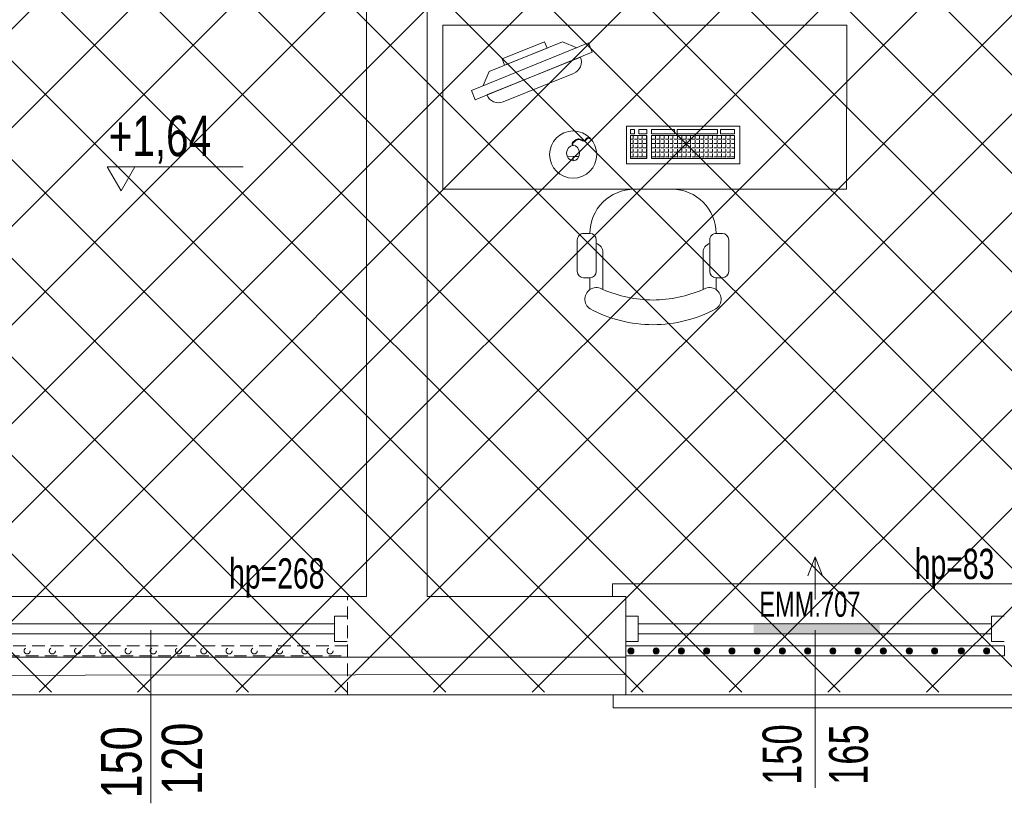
# Model space of a CAD drawing. Header units: millimetres. Extents: x 6354466 to 6508314, y -1889048 to -1342748.
# Tile 98 of 134: x 6418287 to 6422187, y -1661272 to -1658168. Entities that reach past the tile are written whole.
import ezdxf
from ezdxf.enums import TextEntityAlignment as Align

# ---------------------------------------------------------------- set-up
doc = ezdxf.new("R2010")
doc.units = ezdxf.units.MM
doc.linetypes.add('HIDDEN', pattern=[0.375, 0.25, -0.125])
for name, color, linetype, lineweight in [('L-2', 167, 'Continuous', 13), ('L-5', 152, 'Continuous', 9), ('L-HATCH', 252, 'Continuous', 5), ('L-hatch ociepl', 252, 'Continuous', 5), ('L-OKNA', 144, 'Continuous', 20), ('L-sanitarne', 142, 'Continuous', 9), ('L-TXT', 141, 'Continuous', 9), ('łóżka', 230, 'Continuous', 9)]:
    doc.layers.add(name, color=color, linetype=linetype, lineweight=lineweight)
doc.styles.add('100', font='cdmsimpl.shx', dxfattribs={"width": 0.7, "height": 100, "bigfont": 'cdmbigpl.shx'})
doc.styles.add('125', font='cdmsimpl.shx', dxfattribs={"width": 0.7, "height": 125})
doc.styles.add('SIMPLEX', font='cdmsimpl.shx', dxfattribs={"width": 0.7, "bigfont": 'cdmbigpl.shx'})
doc.linetypes.add('BATTING', pattern='A,0.00254,-2.54,[134,ltypeshp.shx,S=2.54,R=0,X=-2.54,Y=0],-5.08,[134,ltypeshp.shx,S=2.54,R=180,X=2.54,Y=0],-2.54', length=10.16254)

# ---------------------------------------------------------------- blocks, each defined once
blk = doc.blocks.new('STOLIK2')
h = blk.add_hatch()
h.set_pattern_fill('ANGLE', color=256, scale=0.25, style=0)
h.set_pattern_definition([(360, (-4499.488, 29427.6887), (-2e-16, -1.74625), [1.27, -0.47625]), (270, (-4499.488, 29427.6887), (-1.74625, 1e-16), [1.27, -0.47625])])
h.paths.add_polyline_path([(-130.91, 53.71), (-98.09, 53.71), (-98.09, 62.85), (-130.91, 62.85)])
h.paths.add_polyline_path([(-96.21, 62.85), (-89.68, 62.85), (-89.68, 53.71), (-96.21, 53.71)])
for p, q in [((-123.63, 114.71), (-123.63, 110)), ((-118.46, 114.66), (-118.46, 100.01)), ((-78.81, 114.66), (-78.81, 100.01)), ((-73.63, 110), (-73.63, 114.71)), ((-126.13, 110), (-123.63, 110)), ((-71.13, 110), (-73.63, 110)), ((-128.63, 107.5), (-128.63, 95)), ((-121.13, 107.5), (-121.13, 95)), ((-76.13, 107.5), (-76.13, 95)), ((-68.63, 107.5), (-68.63, 95)), ((-126.13, 92.5), (-123.63, 92.5)), ((-71.13, 92.5), (-73.63, 92.5)), ((-82.5, 75), (-67.5, 75)), ((-67.03, 63.7), (-66.98, 62.06)), ((-66.98, 62.06), (-69.24, 62)), ((-66.98, 62.06), (-64.73, 62.12)), ((-28.19, 39.5), (-74.53, 20.73)), ((-26.69, 35.8), (-28.19, 39.5)), ((-73.03, 17.02), (-26.69, 35.8)), ((-31.32, 33.92), (-33.69, 28.34)), ((-62.81, 16.54), (-33.69, 28.34)), ((-74.53, 20.73), (-73.03, 17.02)), ((-68.39, 18.9), (-62.81, 16.54))]:
    blk.add_line(p, q)
for points in [[(-15.34, 75), (-175.34, 75), (-175.34, 10), (-15.34, 10)], [(-133.01, 49.97), (-88.12, 49.97), (-88.12, 64.97), (-133.01, 64.97)], [(-130.91, 53.71), (-98.09, 53.71), (-98.09, 62.85), (-130.91, 62.85)], [(-96.21, 62.85), (-89.68, 62.85), (-89.68, 53.71), (-96.21, 53.71)], [(-66.58, 57.62), (-66.92, 57.61), (-66.9, 56.72), (-66.55, 56.73)], [(-125.34, 52.96), (-130.91, 52.96), (-130.91, 51.3), (-125.34, 51.3)], [(-124.22, 51.3), (-108.26, 51.3), (-108.26, 52.96), (-124.22, 52.96)], [(-107.14, 52.96), (-98.09, 52.96), (-98.09, 51.3), (-107.14, 51.3)], [(-96.21, 52.96), (-92.95, 52.96), (-92.95, 51.3), (-96.21, 51.3)], [(-89.68, 52.96), (-91.34, 52.96), (-91.34, 51.3), (-89.68, 51.3)], [(-39.83, 25.85), (-56.67, 19.03), (-55.66, 16.54), (-38.82, 23.36)]]:
    blk.add_lwpolyline(points, close=True)
blk.add_lwpolyline([(-32.82, 37.63), (-32.82, 37.63, 0.414214), (-39.33, 40.38), (-67.14, 29.12, 0.414214), (-69.9, 22.61), (-69.9, 22.61)], format="xyb", close=True)
blk.add_circle((-67, 61.24), 9.34)
for centre, radius, start, end in [((-98.54, 75.49), 53.13, 90.0969, 118.0725), ((-98.72, 75.49), 53.13, 61.9275, 89.9031), ((-121.01, 118.51), 4.62, 123.3493, 303.4743), ((-76.26, 118.51), 4.62, 236.5257, 56.6507), ((-97.85, 66.23), 52.63, 90.8505, 113.0497), ((-99.41, 66.23), 52.63, 66.9503, 89.1495), ((-126.13, 107.5), 2.5, 90, 180), ((-123.63, 107.5), 2.5, 0, 90), ((-73.63, 107.5), 2.5, 90, 180), ((-71.13, 107.5), 2.5, 0, 90), ((-122.21, 100.01), 3.75, 286.6721, 0), ((-75.06, 100.01), 3.75, 180, 253.3551), ((-126.13, 95), 2.5, 180, 270), ((-123.63, 95), 2.5, 270, 0), ((-73.63, 95), 2.5, 180, 270), ((-71.13, 95), 2.5, 270, 0), ((-106.13, 92.5), 17.5, 180, 270), ((-91.13, 92.5), 17.5, 270, 0)]:
    blk.add_arc(centre, radius, start, end)
at = {"extrusion": (0, 0, -1)}
blk.add_ellipse((-66.95, 60.65), major_axis=(-0.08, 3.05), ratio=0.834162, dxfattribs=at)
for points, knots in [([(-66.9, 56.72), (-67.66, 55.94), (-69.06, 54.51), (-71.62, 56.7), (-72.55, 54.4), (-73.6, 54.95), (-74.15, 55.24)], [0, 0, 0, 0, 2.841116, 5.231607, 6.614689, 8.161976, 8.161976, 8.161976, 8.161976]), ([(-66.56, 56.73), (-66.88, 56.4), (-67.03, 56.25), (-67.49, 55.8), (-67.81, 55.53), (-68.44, 55.18), (-68.73, 55.08), (-69.2, 55.06), (-69.36, 55.07), (-69.68, 55.15), (-69.83, 55.2), (-70.27, 55.37), (-70.55, 55.51), (-70.97, 55.68), (-71.14, 55.72), (-71.35, 55.74), (-71.42, 55.73), (-71.54, 55.7), (-71.58, 55.67), (-71.72, 55.56), (-71.82, 55.44), (-72.02, 55.17), (-72.13, 55.02), (-72.33, 54.8), (-72.42, 54.73), (-72.62, 54.62), (-72.74, 54.58), (-72.96, 54.56), (-73.07, 54.56), (-73.36, 54.61), (-73.54, 54.68), (-73.72, 54.76)], [0, 0, 0, 0, 0.557194, 0.557194, 1.671582, 1.671582, 2.519282, 2.519282, 2.939271, 2.939271, 3.35926, 3.35926, 4.143879, 4.143879, 4.704066, 4.704066, 5.061527, 5.061527, 5.357017, 5.357017, 5.838332, 5.838332, 6.319648, 6.319648, 6.605434, 6.605434, 6.891219, 6.891219, 7.177005, 7.177005, 7.662218, 7.662218, 7.662218, 7.662218])]:
    blk.add_open_spline(points, degree=3, knots=knots)
blk = doc.blocks.new('*U93')
for p, q in [((-5, 0), (-5, -5)), ((5, -5), (5, 0)), ((-5, -5), (5, -5)), ((-2, -5), (-2, -145)), ((2, -5), (2, -145)), ((-5, -150), (-5, -145)), ((-5, -145), (5, -145)), ((5, -145), (5, -150))]:
    blk.add_line(p, q)

msp = doc.modelspace()

# ---------------------------------------------------------------- hatches: boundary and pattern name
at = {"layer": 'L-HATCH', "ltscale": 10, "transparency": 33554687}
h = msp.add_hatch(dxfattribs=at)
h.set_pattern_fill('ANSI37', color=252, scale=87)
h.set_pattern_definition([(45, (-48871.55, 200010.94), (-195.320571, 195.320571), []), (135, (-48871.55, 200010.94), (-195.320571, -195.320571), [])])
h.paths.add_polyline_path([(6428375.3, -1646723.4), (6413285.3, -1646723.4), (6413285.3, -1660832.4), (6428375.3, -1660832.4)])
at = {"layer": 'L-sanitarne', "lineweight": 13}
h = msp.add_hatch(color=256, dxfattribs=at)
h.paths.add_polyline_path([(6421194.8, -1660564.5), (6421194.8, -1660597.2), (6421464.8, -1660597.2), (6421464.8, -1660564.5)])
h.paths.add_polyline_path([(6421464.8, -1660564.5), (6421464.8, -1660597.2), (6421693.8, -1660597.2), (6421693.8, -1660564.5)])

# ---------------------------------------------------------------- linework, layer by layer
at = {"layer": 'L-2', "lineweight": 13, "ltscale": 8}
for p, q in [((6419901, -1657420.1), (6419901, -1660453.4)), ((6419661, -1657633.4), (6419661, -1660453.4))]:
    msp.add_line(p, q, dxfattribs=at)
at = {"layer": 'L-2', "lineweight": 13}
for q in [(6419901, -1660453.4), (6420688.2, -1660693.4)]:
    msp.add_line((6420688.2, -1660453.4), q, dxfattribs=at)
at = {"layer": 'L-2', "lineweight": 13, "ltscale": 8}
for points in [[(6415333.2, -1660453.4), (6419661, -1660453.4)], [(6415333.2, -1660693.4), (6420688.2, -1660693.4)]]:
    msp.add_lwpolyline(points, dxfattribs=at)
at = {"layer": 'L-5', "lineweight": 13, "ltscale": 5}
for p, q in [((6420634.9, -1660403.4), (6422238.2, -1660403.4)), ((6420634.9, -1660403.4), (6420634.9, -1660453.4)), ((6420638.2, -1660843.4), (6420638.2, -1660893.4)), ((6420638.2, -1660893.4), (6422238.2, -1660893.4))]:
    msp.add_line(p, q, dxfattribs=at)
at = {"layer": 'L-5', "lineweight": 13, "ltscale": 8}
for p, q in [((6420688.2, -1660693.4), (6420688.2, -1660842.9)), ((6413696.6, -1660843), (6418833.2, -1660842.9)), ((6415327.2, -1660843), (6428365.3, -1660842.6)), ((6420551.6, -1660843), (6425688.2, -1660842.9))]:
    msp.add_line(p, q, dxfattribs=at)
at = {"layer": 'L-5', "lineweight": 13, "ltscale": 10}
msp.add_lwpolyline([(6420688.2, -1660688.4), (6422188.2, -1660688.4), (6422188.2, -1660648.4), (6420688.2, -1660648.4)], close=True, dxfattribs=at)
for centre, radius in [((6420708.2, -1660668.4), 12), ((6420708.2, -1660668.4), 11), ((6420708.2, -1660668.4), 10), ((6420708.2, -1660668.4), 9), ((6420708.2, -1660668.4), 8), ((6420708.2, -1660668.4), 7), ((6420708.2, -1660668.4), 6), ((6420708.2, -1660668.4), 5), ((6420708.2, -1660668.4), 4), ((6420708.2, -1660668.4), 3), ((6420708.2, -1660668.4), 3), ((6420708.2, -1660668.4), 2), ((6420708.2, -1660668.4), 1), ((6420808.2, -1660668.4), 12), ((6420808.2, -1660668.4), 11), ((6420808.2, -1660668.4), 10), ((6420808.2, -1660668.4), 9), ((6420808.2, -1660668.4), 8), ((6420808.2, -1660668.4), 7), ((6420808.2, -1660668.4), 6), ((6420808.2, -1660668.4), 5), ((6420808.2, -1660668.4), 4), ((6420808.2, -1660668.4), 3), ((6420808.2, -1660668.4), 3), ((6420808.2, -1660668.4), 2), ((6420808.2, -1660668.4), 1), ((6420908.2, -1660668.4), 12), ((6420908.2, -1660668.4), 11), ((6420908.2, -1660668.4), 10), ((6420908.2, -1660668.4), 9), ((6420908.2, -1660668.4), 8), ((6420908.2, -1660668.4), 7), ((6420908.2, -1660668.4), 6), ((6420908.2, -1660668.4), 5), ((6420908.2, -1660668.4), 4), ((6420908.2, -1660668.4), 3), ((6420908.2, -1660668.4), 3), ((6420908.2, -1660668.4), 2), ((6420908.2, -1660668.4), 1), ((6421008.2, -1660668.4), 12), ((6421008.2, -1660668.4), 11), ((6421008.2, -1660668.4), 10), ((6421008.2, -1660668.4), 9), ((6421008.2, -1660668.4), 8), ((6421008.2, -1660668.4), 7), ((6421008.2, -1660668.4), 6), ((6421008.2, -1660668.4), 5), ((6421008.2, -1660668.4), 4), ((6421008.2, -1660668.4), 3), ((6421008.2, -1660668.4), 3), ((6421008.2, -1660668.4), 2), ((6421008.2, -1660668.4), 1), ((6421108.2, -1660668.4), 12), ((6421108.2, -1660668.4), 11), ((6421108.2, -1660668.4), 10), ((6421108.2, -1660668.4), 9), ((6421108.2, -1660668.4), 8), ((6421108.2, -1660668.4), 7), ((6421108.2, -1660668.4), 6), ((6421108.2, -1660668.4), 5), ((6421108.2, -1660668.4), 4), ((6421108.2, -1660668.4), 3), ((6421108.2, -1660668.4), 3), ((6421108.2, -1660668.4), 2), ((6421108.2, -1660668.4), 1), ((6421208.2, -1660668.4), 12), ((6421208.2, -1660668.4), 11), ((6421208.2, -1660668.4), 10), ((6421208.2, -1660668.4), 9), ((6421208.2, -1660668.4), 8), ((6421208.2, -1660668.4), 7), ((6421208.2, -1660668.4), 6), ((6421208.2, -1660668.4), 5), ((6421208.2, -1660668.4), 4), ((6421208.2, -1660668.4), 3), ((6421208.2, -1660668.4), 3), ((6421208.2, -1660668.4), 2), ((6421208.2, -1660668.4), 1), ((6421308.2, -1660668.4), 12), ((6421308.2, -1660668.4), 11), ((6421308.2, -1660668.4), 10), ((6421308.2, -1660668.4), 9), ((6421308.2, -1660668.4), 8), ((6421308.2, -1660668.4), 7), ((6421308.2, -1660668.4), 6), ((6421308.2, -1660668.4), 5), ((6421308.2, -1660668.4), 4), ((6421308.2, -1660668.4), 3), ((6421308.2, -1660668.4), 3), ((6421308.2, -1660668.4), 2), ((6421308.2, -1660668.4), 1), ((6421408.2, -1660668.4), 12), ((6421408.2, -1660668.4), 11), ((6421408.2, -1660668.4), 10), ((6421408.2, -1660668.4), 9), ((6421408.2, -1660668.4), 8), ((6421408.2, -1660668.4), 7), ((6421408.2, -1660668.4), 6), ((6421408.2, -1660668.4), 5), ((6421408.2, -1660668.4), 4), ((6421408.2, -1660668.4), 3), ((6421408.2, -1660668.4), 3), ((6421408.2, -1660668.4), 2), ((6421408.2, -1660668.4), 1), ((6421508.2, -1660668.4), 12), ((6421508.2, -1660668.4), 11), ((6421508.2, -1660668.4), 10), ((6421508.2, -1660668.4), 9), ((6421508.2, -1660668.4), 8), ((6421508.2, -1660668.4), 7), ((6421508.2, -1660668.4), 6), ((6421508.2, -1660668.4), 5), ((6421508.2, -1660668.4), 4), ((6421508.2, -1660668.4), 3), ((6421508.2, -1660668.4), 3), ((6421508.2, -1660668.4), 2), ((6421508.2, -1660668.4), 1), ((6421608.2, -1660668.4), 12), ((6421608.2, -1660668.4), 11), ((6421608.2, -1660668.4), 10), ((6421608.2, -1660668.4), 9), ((6421608.2, -1660668.4), 8), ((6421608.2, -1660668.4), 7), ((6421608.2, -1660668.4), 6), ((6421608.2, -1660668.4), 5), ((6421608.2, -1660668.4), 4), ((6421608.2, -1660668.4), 3), ((6421608.2, -1660668.4), 3), ((6421608.2, -1660668.4), 2), ((6421608.2, -1660668.4), 1), ((6421708.2, -1660668.4), 12), ((6421708.2, -1660668.4), 11), ((6421708.2, -1660668.4), 10), ((6421708.2, -1660668.4), 9), ((6421708.2, -1660668.4), 8), ((6421708.2, -1660668.4), 7), ((6421708.2, -1660668.4), 6), ((6421708.2, -1660668.4), 5), ((6421708.2, -1660668.4), 4), ((6421708.2, -1660668.4), 3), ((6421708.2, -1660668.4), 3), ((6421708.2, -1660668.4), 2), ((6421708.2, -1660668.4), 1), ((6421811.2, -1660668.4), 12), ((6421811.2, -1660668.4), 11), ((6421811.2, -1660668.4), 10), ((6421811.2, -1660668.4), 9), ((6421811.2, -1660668.4), 8), ((6421811.2, -1660668.4), 7), ((6421811.2, -1660668.4), 6), ((6421811.2, -1660668.4), 5), ((6421811.2, -1660668.4), 4), ((6421811.2, -1660668.4), 3), ((6421811.2, -1660668.4), 3), ((6421811.2, -1660668.4), 2), ((6421811.2, -1660668.4), 1), ((6421911.2, -1660668.4), 12), ((6421911.2, -1660668.4), 11), ((6421911.2, -1660668.4), 10), ((6421911.2, -1660668.4), 9), ((6421911.2, -1660668.4), 8), ((6421911.2, -1660668.4), 7), ((6421911.2, -1660668.4), 6), ((6421911.2, -1660668.4), 5), ((6421911.2, -1660668.4), 4), ((6421911.2, -1660668.4), 3), ((6421911.2, -1660668.4), 3), ((6421911.2, -1660668.4), 2), ((6421911.2, -1660668.4), 1), ((6422017.2, -1660668.4), 12), ((6422017.2, -1660668.4), 11), ((6422017.2, -1660668.4), 10), ((6422017.2, -1660668.4), 9), ((6422017.2, -1660668.4), 8), ((6422017.2, -1660668.4), 7), ((6422017.2, -1660668.4), 6), ((6422017.2, -1660668.4), 5), ((6422017.2, -1660668.4), 4), ((6422017.2, -1660668.4), 3), ((6422017.2, -1660668.4), 3), ((6422017.2, -1660668.4), 2), ((6422017.2, -1660668.4), 1), ((6422117.2, -1660668.4), 12), ((6422117.2, -1660668.4), 11), ((6422117.2, -1660668.4), 10), ((6422117.2, -1660668.4), 9), ((6422117.2, -1660668.4), 8), ((6422117.2, -1660668.4), 7), ((6422117.2, -1660668.4), 6), ((6422117.2, -1660668.4), 5), ((6422117.2, -1660668.4), 4), ((6422117.2, -1660668.4), 3), ((6422117.2, -1660668.4), 3), ((6422117.2, -1660668.4), 2), ((6422117.2, -1660668.4), 1)]:
    msp.add_circle(centre, radius, dxfattribs=at)
at = {"layer": 'L-HATCH', "linetype": 'HIDDEN', "lineweight": 13, "ltscale": 200}
msp.add_line((6419586, -1660842.9), (6419586, -1660453.4), dxfattribs=at)
msp.add_lwpolyline([(6418086, -1660688.4), (6419586, -1660688.4), (6419586, -1660648.4), (6418086, -1660648.4)], close=True, dxfattribs=at)
for centre in [(6418316.4, -1660668.4), (6418416.4, -1660668.4), (6418516.4, -1660668.4), (6418616.4, -1660668.4), (6418716.4, -1660668.4), (6418816.4, -1660668.4), (6418916.4, -1660668.4), (6419016.4, -1660668.4), (6419116.4, -1660668.4), (6419216.4, -1660668.4), (6419316.4, -1660668.4), (6419416.4, -1660668.4), (6419516.4, -1660668.4)]:
    msp.add_circle(centre, 12, dxfattribs=at)
at = {"layer": 'L-hatch ociepl', "linetype": 'BATTING', "lineweight": 13, "ltscale": 7}
msp.add_lwpolyline([(6415333.2, -1660768.2), (6420688.2, -1660762)], dxfattribs=at)
at = {"layer": 'L-sanitarne', "lineweight": 13}
msp.add_lwpolyline([(6421438.2, -1660464.6), (6421438.2, -1660295.5), (6421467.2, -1660370.5), (6421438.2, -1660295.5), (6421409.2, -1660370.5)], dxfattribs=at)
at = {"layer": 'L-TXT', "lineweight": 13}
msp.add_line((6418806.8, -1661272.1), (6418806.8, -1660586.3), dxfattribs=at)
at = {"layer": 'L-TXT', "lineweight": 13, "ltscale": 10}
msp.add_line((6421438.2, -1661211.5), (6421438.2, -1660586.3), dxfattribs=at)
at = {"layer": 'L-TXT', "lineweight": 13}
msp.add_lwpolyline([(6418743.6, -1658751.6), (6418688.7, -1658846.7), (6418633.8, -1658751.6), (6419172.7, -1658751.6)], dxfattribs=at)

# ---------------------------------------------------------------- block references
at = {"layer": 'L-OKNA', "linetype": 'HIDDEN', "lineweight": 13, "ltscale": 200, "xscale": -10, "yscale": 10, "zscale": 10, "rotation": 270}
msp.add_blockref('*U93', (6419584.3, -1660580.8), dxfattribs=at)
at = {"layer": 'L-OKNA', "lineweight": 13, "ltscale": 10, "xscale": -10, "yscale": 10, "zscale": 10, "rotation": 270}
msp.add_blockref('*U93', (6422186.5, -1660580.8), dxfattribs=at)
at = {"layer": 'łóżka', "lineweight": 13, "ltscale": 8, "xscale": 10, "yscale": 10, "zscale": 10, "rotation": 179.9984274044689}
msp.add_blockref('STOLIK2', (6419809.5, -1658090.2), dxfattribs=at)

# ---------------------------------------------------------------- texts
at = {"layer": 'L-sanitarne', "lineweight": 13, "insert": (6421216.6, -1660433.4), "char_height": 100, "width": 527.572, "attachment_point": 1, "style": '100'}
msp.add_mtext('\\A1;EMM.707', dxfattribs=at)
at = {"layer": 'L-TXT', "lineweight": 13, "style": '125', "width": 0.75}
msp.add_text('+1,64', height=160, rotation=359.9985, dxfattribs=at).set_placement((6418639.4, -1658708.9))
at = {"layer": 'L-TXT', "lineweight": 13, "style": 'SIMPLEX', "width": 0.7}
for s, p in [('hp=83', (6421832.5, -1660383.9)), ('hp=268', (6419116.4, -1660421.6))]:
    msp.add_text(s, height=120, dxfattribs=at).set_placement(p)
at = {"layer": 'L-TXT', "lineweight": 13, "style": '125', "width": 0.8}
for s, p in [('150', (6418689.6, -1661110.1)), ('120', (6418929.7, -1661095.7))]:
    msp.add_text(s, height=160, rotation=90.0015, dxfattribs=at).set_placement(p, align=Align.MIDDLE)
at = {"layer": 'L-TXT', "lineweight": 13, "ltscale": 10, "style": 'SIMPLEX', "width": 0.7}
for s, p in [('150', (6421306.5, -1661079.4)), ('165', (6421569.8, -1661079.4))]:
    msp.add_text(s, height=153.6, rotation=90, dxfattribs=at).set_placement(p, align=Align.MIDDLE)

doc.saveas('drawing.dxf')
